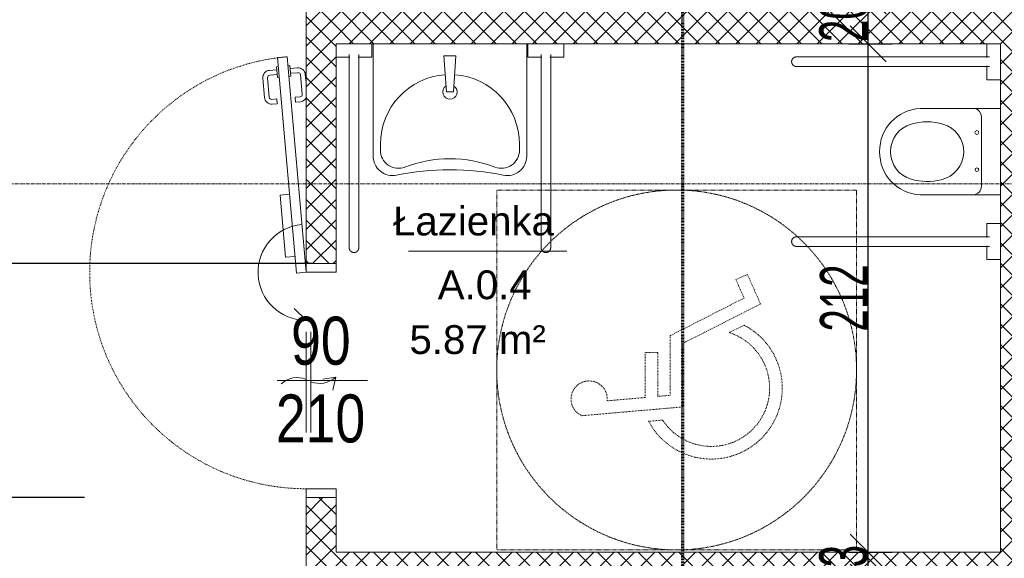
# Model space of a CAD drawing. Header units: millimetres. Extents: x -56965 to 15328, y -25411 to 16900.
# Tile 30 of 69: x -40712 to -36607, y -2121 to 124. Entities that reach past the tile are written whole.
import ezdxf

# ---------------------------------------------------------------- set-up
doc = ezdxf.new("R2010")
doc.units = ezdxf.units.MM
for name, pattern in [('bardzo krótka kreska', [4, 2, -2]), ('Kreska', [6.35, 3.175, -3.175]), ('Linia siatki', [22.225, 12.7, -3.175, 3.175, -3.175])]:
    doc.linetypes.add(name, pattern=pattern)
for name, color, linetype, lineweight in [('A-ANNO-DIMS', 7, 'Continuous', 5), ('A-AREA-IDEN', 7, 'Continuous', 5), ('A-DETL-GENF', 7, 'Continuous', 5), ('A-DOOR', 7, 'Continuous', 5), ('A-DOOR-FRAM', 7, 'Continuous', 5), ('A-DOOR-HDLN', 7, 'Kreska', 5), ('A-DOOR-IDEN', 7, 'Continuous', 5), ('A-WALL-FNSH', 7, 'Continuous', 35), ('A-WALL-PATT', 7, 'Continuous', 35), ('G-ANNO-SYMB', 7, 'Continuous', 5), ('P-SANR-FIXT', 7, 'Continuous', 5), ('P-SANR-FIXT-HDLN', 7, 'Kreska', 5), ('S-GRID', 7, 'Continuous', 5)]:
    doc.layers.add(name, color=color, linetype=linetype, lineweight=lineweight)
doc.styles.add('Arial_1', font='arial.ttf', dxfattribs={"width": 0.8, "height": 200})
doc.styles.add('Arial_3', font='arial.ttf', dxfattribs={"height": 120})
doc.styles.add('Arial_4', font='arial.ttf', dxfattribs={"width": 0.6, "height": 200})
doc.dimstyles.new('standard_wielkość_otworów', dxfattribs={"dimscale": 304.8, "dimtxt": 204.05188, "dimasz": 0.492126, "dimexe": 0.328084, "dimexo": 0.0625, "dimgap": 0, "dimtad": 1, "dimdec": 0, "dimlfac": 0.1, "dimzin": 0, "dimdsep": 46, "dimtxsty": 'Arial_4', "dimblk1": 'OBLIQUE', "dimblk2": 'OBLIQUE', "dimsah": 1, "dimcen": 0.09, "dimazin": 0, "dimtfac": 1, "dimtdec": 4, "dimtix": 1, "dimtmove": 0, "dimatfit": 3, "dimfxl": 0.328084, "dimfxlon": 1, "dimtvp": 1, "dimtolj": 1, "dimtzin": 0, "dimarcsym": 2})
pattern_1 = [(45, (0, 1348.477), (-42.42641, 42.42641), []), (135, (0, 1348.477), (-42.42641, -42.42641), [])]

# ---------------------------------------------------------------- blocks, each defined once
blk = doc.blocks.new('ARC_DOOR - ARC_DOOR_BATHROOM_90 x 210-1721117-PARTER')
at = {"layer": 'A-DETL-GENF'}
for p, q in [((-251, -62.5), (-300.5, -112)), ((-517.2, -108.4), (-513.8, -148.3)), ((-776.3, -131.1), (-772.8, -171)), ((-772.8, -171), (-513.8, -148.3))]:
    blk.add_line(p, q, dxfattribs=at)
blk.add_arc((-451, -62.5), 200, 185, 0, dxfattribs=at)
at = {"layer": 'A-DOOR'}
for p, q in [((39.6, 49.2), (-14, 61.6)), ((-5.4, 7.3), (-14, 61.6)), ((-1349.6, -141.1), (-451, -62.5)), ((-1242.7, -62.5), (-1275.9, -65.4)), ((-1193.1, -78.2), (-1274.1, -85.3)), ((-447.5, -102.3), (-451, -62.5)), ((-202.7, -42.5), (217.3, -42.5)), ((-202.7, -62.5), (217.3, -62.5)), ((-1346.1, -181), (-447.5, -102.3)), ((-1300.5, -128.8), (-1303.2, -97.9)), ((-1280.5, -127), (-1283.2, -96.2)), ((-1180.4, -108.2), (-1182.2, -87.3)), ((-1160.5, -106.5), (-1180.4, -108.2)), ((-1160.5, -106.5), (-1162.3, -85.6)), ((-1349.6, -141.1), (-1346.1, -181)), ((-1268.1, -126), (-1312.9, -129.9)), ((-1312.9, -129.9), (-1312.2, -137.8)), ((-1267.4, -133.9), (-1268.1, -126)), ((-1308, -185.7), (-1308.7, -177.7)), ((-1263.2, -181.7), (-1308, -185.7)), ((-1295.6, -184.6), (-1292.9, -215.5)), ((-1275.7, -182.8), (-1272.9, -213.7)), ((-1263.9, -173.8), (-1263.2, -181.7)), ((-1153.8, -182.2), (-1173.8, -184)), ((-1173.8, -184), (-1171.9, -204.9)), ((-1153.8, -182.2), (-1152, -203.1)), ((-1181, -215.7), (-1262.1, -222.8)), ((-1179.3, -235.6), (-1260.4, -242.7))]:
    blk.add_line(p, q, dxfattribs=at)
for centre, radius, start, end in [((-85.7, -5.1), 97.9, 337.544, 42.9522), ((-1273.3, -95.3), 30, 95, 185), ((-1192.2, -88.2), 10, 5, 95), ((-1192.2, -88.2), 30, 5, 67.6925), ((85.7, -99.9), 97.9, 157.544, 222.9522), ((-1273.3, -95.3), 10, 95, 185), ((-1181.9, -205.7), 10, 275, 5), ((-1181.9, -205.7), 30, 275, 5), ((-1263, -212.8), 30, 185, 275), ((-1263, -212.8), 10, 185, 275)]:
    blk.add_arc(centre, radius, start, end, dxfattribs=at)
at = {"layer": 'A-DOOR-FRAM'}
for p, q in [((-488, -62.5), (-488, 62.5)), ((-488, 62.5), (-451, 62.5)), ((-451, 62.5), (-451, -62.5)), ((451, -62.5), (451, 62.5)), ((451, 62.5), (488, 62.5)), ((488, 62.5), (488, -62.5)), ((-451, -62.5), (-488, -62.5)), ((488, -62.5), (451, -62.5))]:
    blk.add_line(p, q, dxfattribs=at)
at = {"layer": 'A-DOOR-HDLN'}
blk.add_arc((-451, -62.5), 902, 185, 0, dxfattribs=at)
blk = doc.blocks.new('ARC_DESIGNATION_DISABLED - ARC_DESIGNATION_DISABLED-1664208-PARTER')
at = {"layer": 'P-SANR-FIXT', "color": 13, "linetype": 'bardzo krótka kreska', "true_color": 0xcb6b69}
for p, q in [((-750, -750), (-750, 750)), ((-750, 750), (750, 750)), ((750, 750), (750, -750)), ((750, -750), (-750, -750))]:
    blk.add_line(p, q, dxfattribs=at)
blk.add_circle((0, 0), 750, dxfattribs=at)
at = {"layer": 'P-SANR-FIXT-HDLN', "color": 13, "true_color": 0xcb6b69}
for p, q in [((-190.5, 394.7), (-153.9, -26.3)), ((-114.8, 131.6), (-128.5, 289.5)), ((72.6, 131.6), (-114.8, 131.6)), ((72.6, 78.9), (72.6, 131.6)), ((-213.9, 116.6), (-208.8, 58.5)), ((-110.2, 78.9), (72.6, 78.9)), ((-105.6, 26.3), (-110.2, 78.9)), ((143.1, 26.3), (-105.6, 26.3)), ((299.6, -281.4), (143.1, 26.3)), ((-153.9, -26.3), (110.8, -26.3)), ((110.8, -26.3), (275.3, -349.9)), ((155.8, -219.3), (187, -280.7)), ((376.8, -247), (299.6, -281.4)), ((398.2, -295.1), (376.8, -247)), ((275.3, -349.9), (398.2, -295.1))]:
    blk.add_line(p, q, dxfattribs=at)
for centre, radius, start, end in [((-121.2, 364.7), 75.6, 264.3974, 156.5932), ((-75.6, -144.8), 295.7, 117.8826, 332.6359), ((-75.6, -144.8), 243, 123.2395, 342.159)]:
    blk.add_arc(centre, radius, start, end, dxfattribs=at)
blk = doc.blocks.new('ARC_LAVATORY_DISABLED - ARC_LAVATORY_DISABLED-1692182-PARTER')
at = {"layer": 'P-SANR-FIXT', "color": 13, "true_color": 0xcb6b69}
for p, q in [((-270, 930.5), (-270, 180)), ((-230, 180), (-230, 930.5)), ((480, 930.5), (480, 180)), ((520, 180), (520, 930.5)), ((-54.9, 470), (-54.9, 135)), ((304.9, 135), (304.9, 470)), ((-19.2, 214.5), (270.3, 214.5)), ((-325, 135), (-325, 191.6)), ((-325, 191.6), (-267.1, 191.6)), ((-232.7, 191.6), (-175, 191.6)), ((-175, 191.6), (-175, 135)), ((425, 135), (425, 191.6)), ((425, 191.6), (482.7, 191.6)), ((517.1, 191.6), (575, 191.6))]:
    blk.add_line(p, q, dxfattribs=at)
at = {"layer": 'P-SANR-FIXT', "color": 13, "true_color": 0xcb6b69, "flags": 128}
for points in [[(-270, 985.5), (-270, 986.3), (-269.9, 987.1), (-269.9, 987.9), (-269.7, 988.7), (-269.6, 989.5), (-269.4, 990.3), (-269.2, 991), (-269, 991.8), (-268.7, 992.5), (-268.4, 993.3), (-268.1, 994), (-267.7, 994.7), (-267.4, 995.4), (-266.9, 996.1), (-266.5, 996.8), (-266, 997.4), (-265.6, 998.1), (-265, 998.7), (-264.5, 999.3), (-263.9, 999.8), (-263.3, 1000.4), (-262.7, 1000.9), (-262.1, 1001.4), (-261.5, 1001.9), (-260.8, 1002.3), (-260.1, 1002.8), (-259.4, 1003.1), (-258.7, 1003.5), (-258, 1003.8), (-257.2, 1004.1), (-256.5, 1004.4), (-255.7, 1004.7), (-255, 1004.9), (-254.2, 1005.1), (-253.4, 1005.2), (-252.6, 1005.3), (-251.8, 1005.4), (-251, 1005.5), (-250.2, 1005.5), (-249.4, 1005.5), (-248.6, 1005.5), (-247.8, 1005.4), (-247, 1005.3), (-246.2, 1005.1), (-245.5, 1005), (-244.7, 1004.8), (-243.9, 1004.6), (-243.2, 1004.3), (-242.4, 1004), (-241.7, 1003.7), (-241, 1003.3), (-240.3, 1003), (-239.6, 1002.6), (-238.9, 1002.1), (-238.2, 1001.7), (-237.6, 1001.2), (-237, 1000.7), (-236.4, 1000.1), (-235.8, 999.6), (-235.3, 999), (-234.7, 998.4), (-234.2, 997.8), (-233.7, 997.1), (-233.3, 996.5), (-232.9, 995.8), (-232.5, 995.1), (-232.1, 994.4), (-231.8, 993.7), (-231.4, 993), (-231.2, 992.2), (-230.9, 991.4), (-230.7, 990.7), (-230.5, 989.9), (-230.3, 989.1), (-230.2, 988.3), (-230.1, 987.5), (-230, 986.7), (-230, 985.9), (-230, 985.5)], [(-270, 985.5), (-270, 985.5), (-270, 985.3), (-270, 985.1), (-270, 984.8), (-270, 984.4), (-270, 983.9), (-270, 983.4), (-270, 982.7), (-270, 982), (-270, 981.2), (-270, 980.3), (-270, 979.3), (-270, 978.2), (-270, 977.1), (-270, 975.9), (-270, 974.6), (-270, 973.3), (-270, 971.9), (-270, 970.4), (-270, 968.8), (-270, 967.2), (-270, 965.5), (-270, 963.8), (-270, 962), (-270, 960.2), (-270, 958.3), (-270, 956.4), (-270, 954.5), (-270, 952.5), (-270, 950.4), (-270, 948.4), (-270, 946.3), (-270, 944.2), (-270, 942), (-270, 939.9), (-270, 937.7), (-270, 935.5), (-270, 933.3), (-270, 931.1), (-270, 930.5)], [(-270, 969.4), (-270, 970.9), (-270, 972.4), (-270, 973.8), (-270, 975.1), (-270, 976.3), (-270, 977.5), (-270, 978.6), (-270, 979.7), (-270, 980.6), (-270, 981.5), (-270, 982.3), (-270, 983), (-270, 983.6), (-270, 984.1), (-270, 984.6), (-270, 984.9), (-270, 985.2), (-270, 985.4), (-270, 985.5), (-270, 985.5)], [(-230, 985.5), (-230, 985.5), (-230, 985.3), (-230, 985.1), (-230, 984.8), (-230, 984.4), (-230, 983.9), (-230, 983.4), (-230, 982.7), (-230, 982), (-230, 981.2), (-230, 980.3), (-230, 979.3), (-230, 978.2), (-230, 977.1), (-230, 975.9), (-230, 974.6), (-230, 973.3), (-230, 971.9), (-230, 970.4), (-230, 969.4)], [(-230, 930.5), (-230, 932.7), (-230, 934.9), (-230, 937.1), (-230, 939.3), (-230, 941.4), (-230, 943.6), (-230, 945.7), (-230, 947.8), (-230, 949.9), (-230, 951.9), (-230, 953.9), (-230, 955.9), (-230, 957.8), (-230, 959.7), (-230, 961.6), (-230, 963.3), (-230, 965.1), (-230, 966.8), (-230, 968.4), (-230, 970), (-230, 971.5), (-230, 972.9), (-230, 974.3), (-230, 975.6), (-230, 976.8), (-230, 977.9), (-230, 979), (-230, 980), (-230, 980.9), (-230, 981.8), (-230, 982.5), (-230, 983.2), (-230, 983.8), (-230, 984.3), (-230, 984.7), (-230, 985), (-230, 985.3), (-230, 985.4), (-230, 985.5), (-230, 985.5)], [(480, 985.5), (480, 986.3), (480.1, 987.1), (480.1, 987.9), (480.3, 988.7), (480.4, 989.5), (480.6, 990.3), (480.8, 991), (481, 991.8), (481.3, 992.5), (481.6, 993.3), (481.9, 994), (482.3, 994.7), (482.6, 995.4), (483.1, 996.1), (483.5, 996.8), (484, 997.4), (484.4, 998.1), (485, 998.7), (485.5, 999.3), (486.1, 999.8), (486.7, 1000.4), (487.3, 1000.9), (487.9, 1001.4), (488.5, 1001.9), (489.2, 1002.3), (489.9, 1002.8), (490.6, 1003.1), (491.3, 1003.5), (492, 1003.8), (492.8, 1004.1), (493.5, 1004.4), (494.3, 1004.7), (495, 1004.9), (495.8, 1005.1), (496.6, 1005.2), (497.4, 1005.3), (498.2, 1005.4), (499, 1005.5), (499.8, 1005.5), (500.6, 1005.5), (501.4, 1005.5), (502.2, 1005.4), (503, 1005.3), (503.8, 1005.1), (504.5, 1005), (505.3, 1004.8), (506.1, 1004.6), (506.8, 1004.3), (507.6, 1004), (508.3, 1003.7), (509, 1003.3), (509.7, 1003), (510.4, 1002.6), (511.1, 1002.1), (511.8, 1001.7), (512.4, 1001.2), (513, 1000.7), (513.6, 1000.1), (514.2, 999.6), (514.7, 999), (515.3, 998.4), (515.8, 997.8), (516.3, 997.1), (516.7, 996.5), (517.1, 995.8), (517.5, 995.1), (517.9, 994.4), (518.2, 993.7), (518.6, 993), (518.8, 992.2), (519.1, 991.4), (519.3, 990.7), (519.5, 989.9), (519.7, 989.1), (519.8, 988.3), (519.9, 987.5), (520, 986.7), (520, 985.9), (520, 985.5)], [(480, 985.5), (480, 985.5), (480, 985.3), (480, 985.1), (480, 984.8), (480, 984.4), (480, 983.9), (480, 983.4), (480, 982.7), (480, 982), (480, 981.2), (480, 980.3), (480, 979.3), (480, 978.2), (480, 977.1), (480, 975.9), (480, 974.6), (480, 973.3), (480, 971.9), (480, 970.4), (480, 968.8), (480, 967.2), (480, 965.5), (480, 963.8), (480, 962), (480, 960.2), (480, 958.3), (480, 956.4), (480, 954.5), (480, 952.5), (480, 950.4), (480, 948.4), (480, 946.3), (480, 944.2), (480, 942), (480, 939.9), (480, 937.7), (480, 935.5), (480, 933.3), (480, 931.1), (480, 930.5)], [(480, 969.4), (480, 970.9), (480, 972.4), (480, 973.8), (480, 975.1), (480, 976.3), (480, 977.5), (480, 978.6), (480, 979.7), (480, 980.6), (480, 981.5), (480, 982.3), (480, 983), (480, 983.6), (480, 984.1), (480, 984.6), (480, 984.9), (480, 985.2), (480, 985.4), (480, 985.5), (480, 985.5)], [(520, 985.5), (520, 985.5), (520, 985.3), (520, 985.1), (520, 984.8), (520, 984.4), (520, 983.9), (520, 983.4), (520, 982.7), (520, 982), (520, 981.2), (520, 980.3), (520, 979.3), (520, 978.2), (520, 977.1), (520, 975.9), (520, 974.6), (520, 973.3), (520, 971.9), (520, 970.4), (520, 969.4)], [(520, 930.5), (520, 932.7), (520, 934.9), (520, 937.1), (520, 939.3), (520, 941.4), (520, 943.6), (520, 945.7), (520, 947.8), (520, 949.9), (520, 951.9), (520, 953.9), (520, 955.9), (520, 957.8), (520, 959.7), (520, 961.6), (520, 963.3), (520, 965.1), (520, 966.8), (520, 968.4), (520, 970), (520, 971.5), (520, 972.9), (520, 974.3), (520, 975.6), (520, 976.8), (520, 977.9), (520, 979), (520, 980), (520, 980.9), (520, 981.8), (520, 982.5), (520, 983.2), (520, 983.8), (520, 984.3), (520, 984.7), (520, 985), (520, 985.3), (520, 985.4), (520, 985.5), (520, 985.5)]]:
    blk.add_lwpolyline(points, dxfattribs=at)
at = {"layer": 'P-SANR-FIXT', "color": 13, "true_color": 0xcb6b69}
for centre, radius in [((50.1, 233), 7.49), ((204.7, 233.2), 8.05)]:
    blk.add_circle(centre, radius, dxfattribs=at)
for centre, radius, start, end in [((122.9, 460.6), 178.1, 89.3247, 176.9745), ((122.9, 460.6), 178.1, 89.3247, 176.9745), ((127.1, 460.6), 178.1, 3.0255, 90.6753), ((127.1, 460.6), 178.1, 3.0255, 90.6753), ((125, 473.7), 119.7, 15.9136, 164.0864), ((240.2, 440.9), 239.5, 164.0864, 194.3367), ((9, 440.6), 240.2, 344.0864, 15.9136), ((125, 407.6), 119.7, 192.5656, 344.0864), ((-19.2, 250.3), 35.8, 184.8473, 270), ((270.3, 250.3), 35.8, 270, 345.3093)]:
    blk.add_arc(centre, radius, start, end, dxfattribs=at)
blk = doc.blocks.new('ARC_SINK_DISABLED - ARC_SINK_DISABLED_64 x 55-1722066-PARTER')
at = {"layer": 'P-SANR-FIXT', "color": 13, "true_color": 0xcb6b69}
for p, q in [((-295, 895.5), (-295, 145)), ((-255, 145), (-255, 895.5)), ((505, 895.5), (505, 145)), ((545, 145), (545, 895.5)), ((-195, 568.9), (-195, 100)), ((-165, 519.1), (-165, 544.1)), ((415, 519.1), (415, 544.1)), ((445, 100), (445, 568.9)), ((110.5, 300), (100, 150)), ((110.5, 300), (139.5, 300)), ((150, 150), (139.5, 300)), ((-350, 100), (-350, 156.6)), ((-350, 156.6), (-292.1, 156.6)), ((-257.7, 156.6), (-200, 156.6)), ((-200, 156.6), (-200, 100)), ((150, 150), (100, 150)), ((450, 100), (450, 156.6)), ((450, 156.6), (507.7, 156.6)), ((542.1, 156.6), (600, 156.6))]:
    blk.add_line(p, q, dxfattribs=at)
at = {"layer": 'P-SANR-FIXT', "color": 13, "true_color": 0xcb6b69, "flags": 128}
for points in [[(-295, 950.5), (-295, 951.3), (-294.9, 952.1), (-294.9, 952.9), (-294.7, 953.7), (-294.6, 954.5), (-294.4, 955.3), (-294.2, 956), (-294, 956.8), (-293.7, 957.5), (-293.4, 958.3), (-293.1, 959), (-292.7, 959.7), (-292.4, 960.4), (-291.9, 961.1), (-291.5, 961.8), (-291, 962.4), (-290.6, 963.1), (-290, 963.7), (-289.5, 964.3), (-288.9, 964.8), (-288.3, 965.4), (-287.7, 965.9), (-287.1, 966.4), (-286.5, 966.9), (-285.8, 967.3), (-285.1, 967.8), (-284.4, 968.1), (-283.7, 968.5), (-283, 968.8), (-282.2, 969.1), (-281.5, 969.4), (-280.7, 969.7), (-280, 969.9), (-279.2, 970.1), (-278.4, 970.2), (-277.6, 970.3), (-276.8, 970.4), (-276, 970.5), (-275.2, 970.5), (-274.4, 970.5), (-273.6, 970.5), (-272.8, 970.4), (-272, 970.3), (-271.2, 970.1), (-270.5, 970), (-269.7, 969.8), (-268.9, 969.6), (-268.2, 969.3), (-267.4, 969), (-266.7, 968.7), (-266, 968.3), (-265.3, 968), (-264.6, 967.6), (-263.9, 967.1), (-263.2, 966.7), (-262.6, 966.2), (-262, 965.7), (-261.4, 965.1), (-260.8, 964.6), (-260.3, 964), (-259.7, 963.4), (-259.2, 962.8), (-258.7, 962.1), (-258.3, 961.5), (-257.9, 960.8), (-257.5, 960.1), (-257.1, 959.4), (-256.8, 958.7), (-256.4, 958), (-256.2, 957.2), (-255.9, 956.4), (-255.7, 955.7), (-255.5, 954.9), (-255.3, 954.1), (-255.2, 953.3), (-255.1, 952.5), (-255, 951.7), (-255, 950.9), (-255, 950.5)], [(-295, 950.5), (-295, 950.5), (-295, 950.3), (-295, 950.1), (-295, 949.8), (-295, 949.4), (-295, 948.9), (-295, 948.4), (-295, 947.7), (-295, 947), (-295, 946.2), (-295, 945.3), (-295, 944.3), (-295, 943.2), (-295, 942.1), (-295, 940.9), (-295, 939.6), (-295, 938.3), (-295, 936.9), (-295, 935.4), (-295, 933.8), (-295, 932.2), (-295, 930.5), (-295, 928.8), (-295, 927), (-295, 925.2), (-295, 923.3), (-295, 921.4), (-295, 919.5), (-295, 917.5), (-295, 915.4), (-295, 913.4), (-295, 911.3), (-295, 909.2), (-295, 907), (-295, 904.9), (-295, 902.7), (-295, 900.5), (-295, 898.3), (-295, 896.1), (-295, 895.5)], [(-295, 934.4), (-295, 935.9), (-295, 937.4), (-295, 938.8), (-295, 940.1), (-295, 941.3), (-295, 942.5), (-295, 943.6), (-295, 944.7), (-295, 945.6), (-295, 946.5), (-295, 947.3), (-295, 948), (-295, 948.6), (-295, 949.1), (-295, 949.6), (-295, 949.9), (-295, 950.2), (-295, 950.4), (-295, 950.5), (-295, 950.5)], [(-255, 950.5), (-255, 950.5), (-255, 950.3), (-255, 950.1), (-255, 949.8), (-255, 949.4), (-255, 948.9), (-255, 948.4), (-255, 947.7), (-255, 947), (-255, 946.2), (-255, 945.3), (-255, 944.3), (-255, 943.2), (-255, 942.1), (-255, 940.9), (-255, 939.6), (-255, 938.3), (-255, 936.9), (-255, 935.4), (-255, 934.4)], [(-255, 895.5), (-255, 897.7), (-255, 899.9), (-255, 902.1), (-255, 904.3), (-255, 906.4), (-255, 908.6), (-255, 910.7), (-255, 912.8), (-255, 914.9), (-255, 916.9), (-255, 918.9), (-255, 920.9), (-255, 922.8), (-255, 924.7), (-255, 926.6), (-255, 928.3), (-255, 930.1), (-255, 931.8), (-255, 933.4), (-255, 935), (-255, 936.5), (-255, 937.9), (-255, 939.3), (-255, 940.6), (-255, 941.8), (-255, 942.9), (-255, 944), (-255, 945), (-255, 945.9), (-255, 946.8), (-255, 947.5), (-255, 948.2), (-255, 948.8), (-255, 949.3), (-255, 949.7), (-255, 950), (-255, 950.3), (-255, 950.4), (-255, 950.5), (-255, 950.5)], [(505, 950.5), (505, 951.3), (505.1, 952.1), (505.1, 952.9), (505.3, 953.7), (505.4, 954.5), (505.6, 955.3), (505.8, 956), (506, 956.8), (506.3, 957.5), (506.6, 958.3), (506.9, 959), (507.3, 959.7), (507.6, 960.4), (508.1, 961.1), (508.5, 961.8), (509, 962.4), (509.4, 963.1), (510, 963.7), (510.5, 964.3), (511.1, 964.8), (511.7, 965.4), (512.3, 965.9), (512.9, 966.4), (513.5, 966.9), (514.2, 967.3), (514.9, 967.8), (515.6, 968.1), (516.3, 968.5), (517, 968.8), (517.8, 969.1), (518.5, 969.4), (519.3, 969.7), (520, 969.9), (520.8, 970.1), (521.6, 970.2), (522.4, 970.3), (523.2, 970.4), (524, 970.5), (524.8, 970.5), (525.6, 970.5), (526.4, 970.5), (527.2, 970.4), (528, 970.3), (528.8, 970.1), (529.5, 970), (530.3, 969.8), (531.1, 969.6), (531.8, 969.3), (532.6, 969), (533.3, 968.7), (534, 968.3), (534.7, 968), (535.4, 967.6), (536.1, 967.1), (536.8, 966.7), (537.4, 966.2), (538, 965.7), (538.6, 965.1), (539.2, 964.6), (539.7, 964), (540.3, 963.4), (540.8, 962.8), (541.3, 962.1), (541.7, 961.5), (542.1, 960.8), (542.5, 960.1), (542.9, 959.4), (543.2, 958.7), (543.6, 958), (543.8, 957.2), (544.1, 956.4), (544.3, 955.7), (544.5, 954.9), (544.7, 954.1), (544.8, 953.3), (544.9, 952.5), (545, 951.7), (545, 950.9), (545, 950.5)], [(505, 950.5), (505, 950.5), (505, 950.3), (505, 950.1), (505, 949.8), (505, 949.4), (505, 948.9), (505, 948.4), (505, 947.7), (505, 947), (505, 946.2), (505, 945.3), (505, 944.3), (505, 943.2), (505, 942.1), (505, 940.9), (505, 939.6), (505, 938.3), (505, 936.9), (505, 935.4), (505, 933.8), (505, 932.2), (505, 930.5), (505, 928.8), (505, 927), (505, 925.2), (505, 923.3), (505, 921.4), (505, 919.5), (505, 917.5), (505, 915.4), (505, 913.4), (505, 911.3), (505, 909.2), (505, 907), (505, 904.9), (505, 902.7), (505, 900.5), (505, 898.3), (505, 896.1), (505, 895.5)], [(505, 934.4), (505, 935.9), (505, 937.4), (505, 938.8), (505, 940.1), (505, 941.3), (505, 942.5), (505, 943.6), (505, 944.7), (505, 945.6), (505, 946.5), (505, 947.3), (505, 948), (505, 948.6), (505, 949.1), (505, 949.6), (505, 949.9), (505, 950.2), (505, 950.4), (505, 950.5), (505, 950.5)], [(545, 950.5), (545, 950.5), (545, 950.3), (545, 950.1), (545, 949.8), (545, 949.4), (545, 948.9), (545, 948.4), (545, 947.7), (545, 947), (545, 946.2), (545, 945.3), (545, 944.3), (545, 943.2), (545, 942.1), (545, 940.9), (545, 939.6), (545, 938.3), (545, 936.9), (545, 935.4), (545, 934.4)], [(545, 895.5), (545, 897.7), (545, 899.9), (545, 902.1), (545, 904.3), (545, 906.4), (545, 908.6), (545, 910.7), (545, 912.8), (545, 914.9), (545, 916.9), (545, 918.9), (545, 920.9), (545, 922.8), (545, 924.7), (545, 926.6), (545, 928.3), (545, 930.1), (545, 931.8), (545, 933.4), (545, 935), (545, 936.5), (545, 937.9), (545, 939.3), (545, 940.6), (545, 941.8), (545, 942.9), (545, 944), (545, 945), (545, 945.9), (545, 946.8), (545, 947.5), (545, 948.2), (545, 948.8), (545, 949.3), (545, 949.7), (545, 950), (545, 950.3), (545, 950.4), (545, 950.5), (545, 950.5)]]:
    blk.add_lwpolyline(points, dxfattribs=at)
at = {"layer": 'P-SANR-FIXT', "color": 13, "true_color": 0xcb6b69}
for centre, radius, start, end in [((-113.9, 568.9), 81.1, 78.3574, 180), ((-89.6, 544.1), 75.4, 68.8798, 180), ((125, 1728.2), 1102.6, 258.3574, 281.6426), ((339.6, 544.1), 75.4, 360, 111.1202), ((363.9, 568.9), 81.1, 0, 101.6426), ((125, 1099.6), 520.1, 248.8798, 291.1202), ((125, 519.1), 290, 180, 266.1732), ((125, 519.1), 290, 273.8268, 360), ((125, 301.3), 30, 90, 235.9409), ((125, 301.3), 30, 304.0591, 90)]:
    blk.add_arc(centre, radius, start, end, dxfattribs=at)
blk = doc.blocks.new('AN_pomieszczenia - Room Tag With Area-359654-PARTER')
at = {"layer": 'A-AREA-IDEN'}
for p in [(-3.295, 0), (3.295, 0)]:
    blk.add_line(p, (0, 0), dxfattribs=at)
blk = doc.blocks.new('_Oblique')
at = {"color": 0, "linetype": 'ByBlock', "lineweight": -2}
blk.add_line((-0.5, -0.5), (0.5, 0.5), dxfattribs=at)
blk = doc.blocks.new('DIMBLOCK94-PARTER')
at = {"layer": 'A-ANNO-DIMS', "color": 0, "lineweight": -2, "transparency": 16777216}
for p, q in [((-37175.1, -2095.9), (-37175.1, -1945.9)), ((-37256.1, -2095.9), (-37075.1, -2095.9)), ((-37175.1, -2220.9), (-37175.1, -2095.9)), ((-37256.1, -2220.9), (-37075.1, -2220.9)), ((-37175.1, -2220.9), (-37175.1, -2370.9))]:
    blk.add_line(p, q, dxfattribs=at)
at = {"layer": 'Defpoints', "color": 0, "transparency": 16777216}
for p in [(-37275.1, -2095.9), (-37175.1, -2095.9), (-37275.1, -2220.9)]:
    blk.add_point(p, dxfattribs=at)
at = {"layer": 'A-ANNO-DIMS', "color": 0, "lineweight": -2, "transparency": 16777216, "xscale": 150, "yscale": 150, "zscale": 150}
for p, rotation in [((-37175.1, -2095.9), 270), ((-37175.1, -2220.9), 90)]:
    blk.add_blockref('_Oblique', p, dxfattribs=dict(at, rotation=rotation))
at = {"layer": 'A-ANNO-DIMS', "color": 0, "transparency": 16777216, "insert": (-37277.3, -2158.4), "char_height": 200, "width": 218.492, "attachment_point": 5, "rotation": 90, "style": 'Arial_4'}
blk.add_mtext('\\A1;13', dxfattribs=at)
blk = doc.blocks.new('DIMBLOCK95-PARTER')
at = {"layer": 'A-ANNO-DIMS', "color": 0, "lineweight": -2, "transparency": 16777216}
for p, q in [((-37256.1, 24.1), (-37075.1, 24.1)), ((-37175.1, -2095.9), (-37175.1, 24.1)), ((-37256.1, -2095.9), (-37075.1, -2095.9))]:
    blk.add_line(p, q, dxfattribs=at)
at = {"layer": 'Defpoints', "color": 0, "transparency": 16777216}
for p in [(-37275.1, 24.1), (-37175.1, 24.1), (-37275.1, -2095.9)]:
    blk.add_point(p, dxfattribs=at)
at = {"layer": 'A-ANNO-DIMS', "color": 0, "lineweight": -2, "transparency": 16777216, "xscale": 150, "yscale": 150, "zscale": 150}
for p, rotation in [((-37175.1, 24.1), 90), ((-37175.1, -2095.9), 270)]:
    blk.add_blockref('_Oblique', p, dxfattribs=dict(at, rotation=rotation))
at = {"layer": 'A-ANNO-DIMS', "color": 0, "transparency": 16777216, "insert": (-37275.5, -1035.9), "char_height": 200, "width": 327.739, "attachment_point": 5, "rotation": 90, "style": 'Arial_4'}
blk.add_mtext('\\A1;212', dxfattribs=at)
blk = doc.blocks.new('DIMBLOCK96-PARTER')
at = {"layer": 'A-ANNO-DIMS', "color": 0, "lineweight": -2, "transparency": 16777216}
for p, q in [((-37256.1, 224.1), (-37075.1, 224.1)), ((-37175.1, 24.1), (-37175.1, 224.1)), ((-37256.1, 24.1), (-37075.1, 24.1))]:
    blk.add_line(p, q, dxfattribs=at)
at = {"layer": 'Defpoints', "color": 0, "transparency": 16777216}
for p in [(-37275.1, 224.1), (-37175.1, 224.1), (-37275.1, 24.1)]:
    blk.add_point(p, dxfattribs=at)
at = {"layer": 'A-ANNO-DIMS', "color": 0, "lineweight": -2, "transparency": 16777216, "xscale": 150, "yscale": 150, "zscale": 150}
for p, rotation in [((-37175.1, 224.1), 90), ((-37175.1, 24.1), 270)]:
    blk.add_blockref('_Oblique', p, dxfattribs=dict(at, rotation=rotation))
at = {"layer": 'A-ANNO-DIMS', "color": 0, "transparency": 16777216, "insert": (-37277.2, 124.1), "char_height": 200, "width": 218.492, "attachment_point": 5, "rotation": 90, "style": 'Arial_4'}
blk.add_mtext('\\A1;20', dxfattribs=at)
blk = doc.blocks.new('DIMBLOCK107-PARTER')
at = {"layer": 'A-ANNO-DIMS', "color": 0, "lineweight": -2, "transparency": 16777216}
for p, q in [((-40442.5, -1867.9), (-41107.1, -1867.9)), ((-41007.1, -3430.9), (-41007.1, -1867.9)), ((-40926.1, -3430.9), (-41107.1, -3430.9))]:
    blk.add_line(p, q, dxfattribs=at)
at = {"layer": 'Defpoints', "color": 0, "transparency": 16777216}
for p in [(-41007.1, -1867.9), (-40423.5, -1867.9), (-40907.1, -3430.9)]:
    blk.add_point(p, dxfattribs=at)
at = {"layer": 'A-ANNO-DIMS', "color": 0, "lineweight": -2, "transparency": 16777216, "xscale": 150, "yscale": 150, "zscale": 150}
for p, rotation in [((-41007.1, -1867.9), 90), ((-41007.1, -3430.9), 270)]:
    blk.add_blockref('_Oblique', p, dxfattribs=dict(at, rotation=rotation))
at = {"layer": 'A-ANNO-DIMS', "color": 0, "transparency": 16777216, "insert": (-41109.2, -2649.4), "char_height": 200, "width": 327.739, "attachment_point": 5, "rotation": 90, "style": 'Arial_4'}
blk.add_mtext('\\A1;156', dxfattribs=at)
blk = doc.blocks.new('DIMBLOCK108-PARTER')
at = {"layer": 'A-ANNO-DIMS', "color": 0, "lineweight": -2, "transparency": 16777216}
for p, q in [((-39484.3, -891.9), (-41107.1, -891.9)), ((-41007.1, -1867.9), (-41007.1, -891.9)), ((-40442.5, -1867.9), (-41107.1, -1867.9))]:
    blk.add_line(p, q, dxfattribs=at)
at = {"layer": 'Defpoints', "color": 0, "transparency": 16777216}
for p in [(-41007.1, -891.9), (-39465.3, -891.9), (-40423.5, -1867.9)]:
    blk.add_point(p, dxfattribs=at)
at = {"layer": 'A-ANNO-DIMS', "color": 0, "lineweight": -2, "transparency": 16777216, "xscale": 150, "yscale": 150, "zscale": 150}
for p, rotation in [((-41007.1, -891.9), 90), ((-41007.1, -1867.9), 270)]:
    blk.add_blockref('_Oblique', p, dxfattribs=dict(at, rotation=rotation))
at = {"layer": 'A-ANNO-DIMS', "color": 0, "transparency": 16777216, "char_height": 200, "width": 327.739, "attachment_point": 5, "rotation": 90, "style": 'Arial_4'}
for s, insert in [('\\A1;214', (-40906.7, -1379.9)), ('\\A1;98', (-41109.2, -1379.9))]:
    blk.add_mtext(s, dxfattribs=dict(at, insert=insert))
blk = doc.blocks.new('DIMBLOCK109-PARTER')
at = {"layer": 'A-ANNO-DIMS', "color": 0, "lineweight": -2, "transparency": 16777216}
for p, q in [((-40926.1, 1008.1), (-41107.1, 1008.1)), ((-41007.1, -891.9), (-41007.1, 1008.1)), ((-39484.3, -891.9), (-41107.1, -891.9))]:
    blk.add_line(p, q, dxfattribs=at)
at = {"layer": 'Defpoints', "color": 0, "transparency": 16777216}
for p in [(-41007.1, 1008.1), (-40907.1, 1008.1), (-39465.3, -891.9)]:
    blk.add_point(p, dxfattribs=at)
at = {"layer": 'A-ANNO-DIMS', "color": 0, "lineweight": -2, "transparency": 16777216, "xscale": 150, "yscale": 150, "zscale": 150}
for p, rotation in [((-41007.1, 1008.1), 90), ((-41007.1, -891.9), 270)]:
    blk.add_blockref('_Oblique', p, dxfattribs=dict(at, rotation=rotation))
at = {"layer": 'A-ANNO-DIMS', "color": 0, "transparency": 16777216, "insert": (-41109.2, 58.1), "char_height": 200, "width": 327.739, "attachment_point": 5, "rotation": 90, "style": 'Arial_4'}
blk.add_mtext('\\A1;190', dxfattribs=at)
blk = doc.blocks.new('ODr Oznaczenie drzwi ___FK_4_0 - pb flip-907458-PARTER')
at = {"layer": 'A-DOOR-IDEN'}
blk.add_line((0, 1.939), (0, -1.834), dxfattribs=at)

msp = doc.modelspace()

# ---------------------------------------------------------------- hatches: boundary and pattern name
at = {"layer": 'A-WALL-PATT', "lineweight": 5, "true_color": 0x008000}
h = msp.add_hatch(dxfattribs=at)
h.set_pattern_fill('FP_3', color=96, style=0, pattern_type=2)
h.set_pattern_definition(pattern_1)
h.paths.add_polyline_path([(-39518.41602, -3430.93049), (-39393.41602, -3430.93049), (-39393.41602, -1867.93049), (-39518.41602, -1867.93049), (-39518.41602, -2406.74655)])
h.paths.add_polyline_path([(-39518.41602, -891.93049), (-39393.41602, -891.93049), (-39393.41602, 1008.06951), (-39518.41602, 1008.06951), (-39518.41602, -834.09144)])
h.paths.add_polyline_path([(-39455.91602, 1984.06951), (-39393.41602, 1984.06951), (-39393.41602, 3328.06951), (-39518.41602, 3328.06951), (-39518.41602, 1984.06951)])
h.paths.add_polyline_path([(-39393.41602, 4304.06951), (-39393.41602, 4754.06951), (-39518.41602, 4754.06951), (-39518.41602, 4304.06951), (-39455.91602, 4304.06951)])
h = msp.add_hatch(dxfattribs=at)
h.set_pattern_fill('FP_3', color=96, style=0, pattern_type=2)
h.set_pattern_definition(pattern_1)
h.paths.add_polyline_path([(-36353.41602, -2095.93049), (-36353.41602, 24.06951), (-36623.41602, 24.06951), (-36623.41602, -2095.93049)])
h.paths.add_polyline_path([(-36623.41602, 224.06951), (-36353.41602, 224.06951), (-36353.41602, 2434.06951), (-36623.41602, 2434.06951), (-36623.41602, 738.56368)])
h.paths.add_polyline_path([(-36353.41602, 2634.06951), (-36353.41602, 4754.06951), (-36623.41602, 4754.06951), (-36623.41602, 2634.06951)])
h = msp.add_hatch(dxfattribs=at)
h.set_pattern_fill('FP_3', color=96, style=0, pattern_type=2)
h.set_pattern_definition(pattern_1)
h.paths.add_polyline_path([(-36353.41602, 24.06951), (-36353.41602, 224.06951), (-39393.41602, 224.06951), (-39393.41602, 24.06951), (-36623.41602, 24.06951)])
h = msp.add_hatch(dxfattribs=at)
h.set_pattern_fill('FP_3', color=96, style=0, pattern_type=2)
h.set_pattern_definition(pattern_1)
h.paths.add_polyline_path([(-36353.41602, -2220.93049), (-36353.41602, -2095.93049), (-39393.41602, -2095.93049), (-39393.41602, -2220.93049), (-37793.41602, -2220.93049)])

# ---------------------------------------------------------------- linework, layer by layer
at = {"layer": 'A-WALL-FNSH', "lineweight": 5}
for p, q in [((-39518.41602, 1008.06951), (-39518.41602, -891.93049)), ((-39393.41602, -891.93049), (-39393.41602, 24.06951)), ((-39393.41602, 24.06951), (-36623.41602, 24.06951)), ((-36623.41602, 24.06951), (-36623.41602, -2095.93049)), ((-39518.41602, -891.93049), (-39393.41602, -891.93049)), ((-39518.41602, -1867.93049), (-39518.41602, -3430.93049)), ((-39393.41602, -1867.93049), (-39518.41602, -1867.93049)), ((-39393.41602, -2095.93049), (-39393.41602, -1867.93049)), ((-36623.41602, -2095.93049), (-39393.41602, -2095.93049))]:
    msp.add_line(p, q, dxfattribs=at)
at = {"layer": 'G-ANNO-SYMB', "linetype": 'Kreska', "lineweight": 70}
msp.add_line((-37949.42839, 16899.9889), (-37949.42839, -23051.36354), dxfattribs=at)
at = {"layer": 'S-GRID', "linetype": 'Linia siatki'}
msp.add_line((-55866.74056, -559.40745), (1287.74041, -559.40745), dxfattribs=at)

# ---------------------------------------------------------------- block references
at = {"layer": 'A-AREA-IDEN', "xscale": 99.99999999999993, "yscale": 99.99999999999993, "zscale": 99.99999999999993}
msp.add_blockref('AN_pomieszczenia - Room Tag With Area-359654-PARTER', (-38761.10338, -840.53485), dxfattribs=at)
at = {"layer": 'A-DOOR', "rotation": 270}
msp.add_blockref('ARC_DOOR - ARC_DOOR_BATHROOM_90 x 210-1721117-PARTER', (-39455.91602, -1379.93049), dxfattribs=at)
at = {"layer": 'A-DOOR-IDEN', "xscale": 99.99999999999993, "yscale": 99.99999999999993, "zscale": 99.99999999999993, "rotation": 270.0000000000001}
msp.add_blockref('ODr Oznaczenie drzwi ___FK_4_0 - pb flip-907458-PARTER', (-39455.91602, -1379.93049), dxfattribs=at)
at = {"layer": 'P-SANR-FIXT', "color": 13, "true_color": 0xcb6b69}
for name, p, rotation in [('ARC_SINK_DISABLED - ARC_SINK_DISABLED_64 x 55-1722066-PARTER', (-38793.41602, 124.06951), 180), ('ARC_LAVATORY_DISABLED - ARC_LAVATORY_DISABLED-1692182-PARTER', (-36488.41602, -550.93049), 89.99999999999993)]:
    msp.add_blockref(name, p, dxfattribs=dict(at, rotation=rotation))
at = {"layer": 'P-SANR-FIXT-HDLN', "color": 13, "true_color": 0xcb6b69, "rotation": 89.9999999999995}
msp.add_blockref('ARC_DESIGNATION_DISABLED - ARC_DESIGNATION_DISABLED-1664208-PARTER', (-37973.41602, -1335.93049), dxfattribs=at)

# ---------------------------------------------------------------- texts
at = {"layer": 'A-AREA-IDEN', "char_height": 120, "attachment_point": 1, "style": 'Arial_3'}
for s, insert, width in [('Łazienka', (-39155.84781, -655.16858), 865.8225), ('A.0.4', (-38969.26757, -920.95362), 513.08), ('5.87 m²', (-39087.22281, -1149.26825), 737.5525)]:
    msp.add_mtext(s, dxfattribs=dict(at, insert=insert, width=width))
at = {"layer": 'A-DOOR-IDEN', "char_height": 200, "attachment_point": 1, "style": 'Arial_1'}
for s, insert, width in [('90', (-39580.90767, -1113.89922), 307.848), ('210', (-39644.40767, -1438.0138), 461.772)]:
    msp.add_mtext(s, dxfattribs=dict(at, insert=insert, width=width))

# ---------------------------------------------------------------- dimensions: what is measured, and where the dimension line sits
at = {"layer": 'A-ANNO-DIMS', "color": 250, "true_color": 0x303030}
for base, p1, p2, override, picture, middle in [((-41007.07097, 1008.06951), (-39465.26532, -891.93049), (-40907.07097, 1008.06951), {"dimpost": '<>', "dimfxl": 2385.121279}, 'DIMBLOCK109-PARTER', (-41109.18557, 58.06951)), ((-37175.13314, 224.06951), (-37275.13314, 24.06951), (-37275.13314, 224.06951), {"dimpost": '<>', "dimfxl": 200}, 'DIMBLOCK96-PARTER', (-37277.24774, 124.06951)), ((-37175.13314, 24.06951), (-37275.13314, -2095.93049), (-37275.13314, 24.06951), {"dimpost": '<>', "dimfxl": 2120}, 'DIMBLOCK95-PARTER', (-37275.54242, -1035.93049)), ((-41007.07097, -1867.93049), (-40907.07097, -3430.93049), (-40423.46402, -1867.93049), {"dimpost": '<>', "dimfxl": 1636.10656}, 'DIMBLOCK107-PARTER', (-41109.18557, -2649.43049)), ((-37175.1331388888, -2095.9304903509), (-37275.1331388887, -2220.9304903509), (-37275.1331388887, -2095.9304903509), {"dimpost": '<>', "dimfxl": 125}, 'DIMBLOCK94-PARTER', (-37277.3159492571, -2158.4304903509))]:
    dim = msp.add_linear_dim(base=base, p1=p1, p2=p2, angle=90, dimstyle='standard_wielkość_otworów', override=override, dxfattribs=at)
    dim.commit()
    dim.dimension.update_dxf_attribs({"geometry": picture, "text_midpoint": middle})
dim = msp.add_linear_dim(base=(-41007.07097, -891.93049), p1=(-40423.46402, -1867.93049), p2=(-39465.26532, -891.93049), angle=90, text='<>\\X214', dimstyle='standard_wielkość_otworów', override={"dimpost": '<>', "dimfxl": 1367.742939}, dxfattribs=at)
dim.commit()
dim.dimension.update_dxf_attribs({"geometry": 'DIMBLOCK108-PARTER', "text_midpoint": (-41007.07097, -1379.93049)})

doc.saveas('drawing.dxf')
